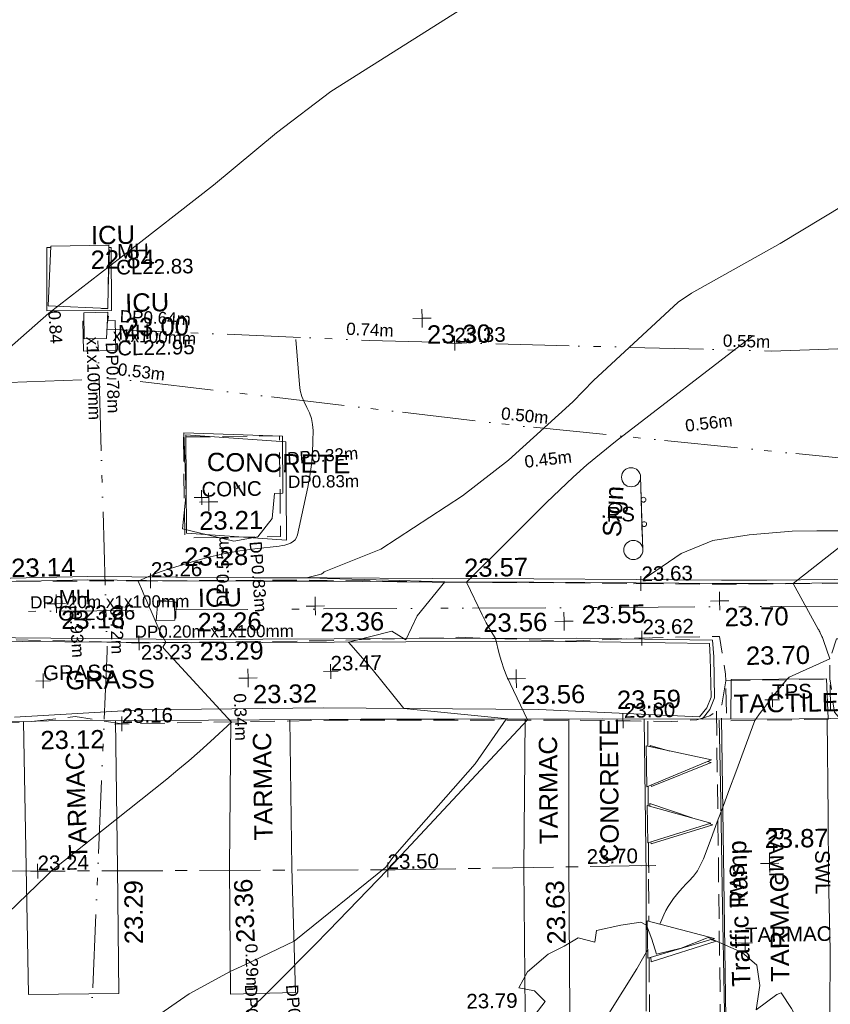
# Model space of a CAD drawing. Header units: millimetres. Extents: x -290717 to 520720, y -88450 to 287762.
# Tile 125 of 256: x -276307 to -259713, y 170987 to 191141. Entities that reach past the tile are written whole.
import ezdxf

# ---------------------------------------------------------------- set-up
doc = ezdxf.new("R2010")
doc.units = ezdxf.units.MM
for name, pattern in [('IMPORT-CENTER _6_', [2000, 1250, -250, 250, -250]), ('IMPORT-DASHED _2_', [750, 500, -250]), ('IMPORT-ENET-QLB2 _2_', [3050, 1500, -300, 0, -600, 150, -300, 0, -200]), ('IMPORT-UG_EIR_QLB2 _2_', [2750, 1500, -300, 0, -300, 150, -300, 0, -200]), ('IMPORT-UG_ELEC_LV_QLB2 _2_', [2700, 1500, -300, 0, -250, 150, -300, 0, -200]), ('IMPORT-UG_ELEC_STREET LIGHTING_QLB2 _2_', [2700, 1500, -300, 0, -250, 150, -300, 0, -200])]:
    doc.linetypes.add(name, pattern=pattern)
for name, color, linetype, lineweight, true_color in [('00_TOPO_FOOTPATH', 7, 'Continuous', 9, 0xa50000), ('00_TOPO_FURN_SIGN', 7, 'Continuous', 9, 0x666666), ('00_TOPO_LEVEL_SPOT', 7, 'Continuous', 9, 0x666666), ('00_TOPO_ROAD_MARKING_ARROWS', 7, 'Continuous', 9, 0x999999), ('00_TOPO_ROAD_MARKING_WHITE_CONTINUOUS', 7, 'Continuous', 9, 0x999999), ('00_TOPO_SERV_IC', 5, 'Continuous', 9, 0x0000ff), ('00_TOPO_TRAFFIC_RAMP', 7, 'Continuous', 9, 0x999999), ('00_UAV_FORM_LINES', 7, 'Continuous', 9, 0x666666), ('01_DTM_CONTOUR_MNR', 7, 'Continuous', 9, 0xa5a552), ('12333-PUM-2D-U-0001-C01 - Rev2_REVIT IMPORT_dwg', 7, 'Continuous', 9, 0x767676), ('CONTOURS_MINOR', 7, 'Continuous', 9, 0x00a5a5), ('FORM_LINE_LVL', 7, 'Continuous', 9, 0x00a500), ('MANHOLES', 7, 'Continuous', 9, 0xa50000), ('MANHOLES_LVL', 7, 'Continuous', 9, 0xa50000), ('MANHOLES_TXT', 7, 'Continuous', 9, 0xa50000), ('MARKINGS_WHITE_LINE', 7, 'Continuous', 9, 0xc0c0c0), ('MARKINGS_WHITE_LINE_TXT', 7, 'Continuous', 9, 0xc0c0c0), ('PUM-EIRCOMM-MH', 6, 'Continuous', 9, 0xff00ff), ('PUM-EIRCOMM-NOTES', 6, 'Continuous', 9, 0xff00ff), ('PUM-EIRCOMM-QLB2', 6, 'IMPORT-UG_EIR_QLB2 _2_', 9, 0xff00ff), ('PUM-ELECTRIC-LV-QLB2', 1, 'IMPORT-UG_ELEC_LV_QLB2 _2_', 9, 0xff0000), ('PUM-ELECTRIC-MH', 1, 'Continuous', 9, 0xff0000), ('PUM-ELECTRIC-SL-QLB2', 7, 'IMPORT-UG_ELEC_STREET LIGHTING_QLB2 _2_', 9, 0xff7f7f), ('PUM-TELECOMS-ENET-MH', 7, 'Continuous', 9, 0x9152a5), ('PUM-TELECOMS-ENET-NOTES', 7, 'Continuous', 9, 0x9152a5), ('PUM-TELECOMS-ENET-QLB2', 7, 'IMPORT-ENET-QLB2 _2_', 9, 0x9152a5), ('ROAD_CROWNLINE', 7, 'IMPORT-CENTER _6_', 9, 0xa500a5), ('ROAD_CROWNLINE_LVL', 7, 'Continuous', 9, 0xa500a5), ('ROAD_MARKINGS_ARROW', 7, 'Continuous', 9, 0xc0c0c0), ('SIGN', 7, 'Continuous', 9, 0x00a5a5), ('SIGN_TXT', 7, 'Continuous', 9, 0x00a5a5), ('SPOT_HEIGHTS_LVL', 7, 'Continuous', 9, 0x00a500), ('TREE', 7, 'Continuous', 9, 0x00a500)]:
    doc.layers.add(name, color=color, linetype=linetype, lineweight=lineweight, true_color=true_color)
for name, color, linetype, lineweight in [('00_TOPO_ROAD_EDGE', 7, 'Continuous', 9), ('00_TOPO_SURFACE', 7, 'Continuous', 9), ('00_TOPO_SURVEY_TEXT', 7, 'Continuous', 9), ('CHANGE_OF_SURFACE', 7, 'IMPORT-DASHED _2_', 9), ('CHANGE_OF_SURFACE_LVL', 7, 'Continuous', 9), ('GEN-TEXT', 7, 'Continuous', 9), ('RAMP', 7, 'IMPORT-DASHED _2_', 9), ('RAMP_TXT', 7, 'Continuous', 9), ('Text', 7, 'Continuous', 9), ('TEXT_TXT', 7, 'Continuous', 9)]:
    doc.layers.add(name, color=color, linetype=linetype, lineweight=lineweight)
doc.styles.add('Arial_1', font='arial.ttf', dxfattribs={"height": 250})
doc.styles.add('Arial_3', font='arial.ttf', dxfattribs={"height": 300})
doc.styles.add('Swis721 Lt BT_2', font='swissl.ttf', dxfattribs={"height": 375})

# ---------------------------------------------------------------- blocks, each defined once
blk = doc.blocks.new('12333-PUM-2D-U-0001-C01 - Rev2_REVIT IMPORT_dwg_MSL_Sign_SYM-2077194-Site Location Plan Existing')
at = {"layer": '00_TOPO_FURN_SIGN', "color": 254, "true_color": 0xcccccc}
blk.add_line((1862, 0), (-1862, 0), dxfattribs=at)
for centre in [(-1862, -489), (1862, -489)]:
    blk.add_circle(centre, 489, dxfattribs=at)
blk = doc.blocks.new('12333-PUM-2D-U-0001-C01 - Rev2_REVIT IMPORT_dwg_MM-2077200-Site Location Plan Existing')
at = {"layer": '00_TOPO_LEVEL_SPOT', "color": 254, "true_color": 0xcccccc, "flags": 128}
for points in [[(0, -500), (0, 0), (-500, 0)], [(500, 0), (0, 0), (0, 500)]]:
    blk.add_lwpolyline(points, dxfattribs=at)
blk = doc.blocks.new('12333-PUM-2D-U-0001-C01 - Rev2_REVIT IMPORT_dwg_MGS62954_T2_Galway_ITM_3d_Rev1-2077680-Site Location Plan Existing')
at = {"layer": '00_TOPO_FOOTPATH', "color": 254, "true_color": 0xcccccc, "flags": 128}
for points in [[(533644120, 725739551), (533646893, 725739525), (533651128, 725739484), (533652855, 725739473), (533656000, 725739453), (533658887, 725739482)], [(533620511, 725739955), (533620695, 725739965), (533621730, 725739977), (533623698, 725739936), (533625694, 725739913), (533628325, 725739860), (533630224, 725739865), (533632029, 725739818), (533633631, 725739778), (533635126, 725739752), (533637275, 725739699), (533639352, 725739661), (533641448, 725739607), (533643194, 725739566), (533644120, 725739551)], [(533620490, 725738797), (533620737, 725738811), (533624609, 725738751), (533628003, 725738724), (533632318, 725738612), (533636714, 725738554), (533640204, 725738499), (533642992, 725738411), (533643008, 725738065), (533643012, 725737227), (533642909, 725736991), (533642750, 725736799)]]:
    blk.add_lwpolyline(points, dxfattribs=at)
at = {"layer": '00_TOPO_ROAD_EDGE', "color": 254, "true_color": 0xcccccc, "flags": 128}
for points in [[(533644097, 725736774), (533648577, 725736742), (533654272, 725736701), (533659956, 725736488), (533664503, 725736391), (533669698, 725736325), (533674609, 725736187), (533679987, 725736049), (533682246, 725736002), (533683002, 725736029), (533683876, 725736089), (533684314, 725736145), (533684702, 725736205), (533685096, 725736341), (533685608, 725736518), (533686373, 725736853), (533686759, 725737031), (533687036, 725737242), (533687488, 725737549), (533687817, 725737816), (533688127, 725738195), (533688781, 725739102), (533689877, 725740468)], [(533620460, 725737075), (533622741, 725736982), (533626315, 725736970), (533629368, 725736994), (533632644, 725736950), (533635774, 725736921), (533637680, 725736884), (533640719, 725736837), (533644097, 725736774)]]:
    blk.add_lwpolyline(points, dxfattribs=at)
at = {"layer": '00_TOPO_ROAD_MARKING_ARROWS', "color": 254, "true_color": 0xcccccc}
for p, q in [((533641592, 725736268), (533642926, 725735963)), ((533641592, 725736268), (533641592, 725735429)), ((533642926, 725735963), (533641592, 725735429)), ((533641592, 725735048), (533641592, 725734286)), ((533641592, 725735048), (533642888, 725734667)), ((533641592, 725734286), (533642888, 725734667)), ((533641554, 725732686), (533641554, 725731924)), ((533641554, 725732686), (533642926, 725732305)), ((533641554, 725731924), (533642926, 725732305))]:
    blk.add_line(p, q, dxfattribs=at)
at = {"layer": '00_TOPO_ROAD_MARKING_WHITE_CONTINUOUS', "color": 254, "true_color": 0xcccccc, "flags": 128}
for points in [[(533643100, 725736770), (533643100, 725735140), (533643100, 725733330), (533643100, 725730790)], [(533645260, 725730730), (533645290, 725732020), (533645280, 725733530), (533645293, 725734790), (533645310, 725736740)]]:
    blk.add_lwpolyline(points, dxfattribs=at)
at = {"layer": '00_TOPO_SERV_IC', "color": 254, "true_color": 0xcccccc}
for p, q in [((533629591, 725746707), (533629514, 725745488)), ((533629591, 725746707), (533630772, 725746707)), ((533630772, 725746707), (533630734, 725745412)), ((533629514, 725745488), (533630734, 725745412)), ((533630238, 725745335), (533630238, 725744802)), ((533630238, 725745335), (533630734, 725745335)), ((533630734, 725745335), (533630696, 725744802)), ((533630238, 725744802), (533630696, 725744802)), ((533631648, 725739392), (533631610, 725739011)), ((533631648, 725739392), (533631991, 725739392)), ((533631991, 725739392), (533631991, 725739011)), ((533631610, 725739011), (533631991, 725739011))]:
    blk.add_line(p, q, dxfattribs=at)
at = {"layer": '00_TOPO_SURFACE', "color": 254, "true_color": 0xcccccc, "flags": 128}
blk.add_lwpolyline([(533632270, 725741600), (533632180, 725740880), (533633230, 725740610), (533633720, 725740690), (533634020, 725741060), (533634080, 725741570), (533634250, 725741570), (533634260, 725742740), (533632240, 725742840)], close=True, dxfattribs=at)
for points in [[(533645330, 725736765), (533645310, 725737580), (533643360, 725737600), (533643340, 725736788)], [(533628860, 725736990), (533628860, 725731400), (533630710, 725731390), (533630730, 725733969), (533630740, 725736976)], [(533633100, 725736946), (533633020, 725733929), (533633000, 725731340), (533634330, 725731350), (533634300, 725733908), (533634310, 725736935)], [(533639130, 725736862), (533639050, 725733817), (533639020, 725730868)], [(533639940, 725730851), (533639970, 725733798), (533640020, 725736848)]]:
    blk.add_lwpolyline(points, dxfattribs=at)
at = {"layer": '00_TOPO_TRAFFIC_RAMP', "color": 254, "true_color": 0xcccccc, "flags": 128}
blk.add_lwpolyline([(533641560, 725736821), (533641550, 725733610), (533641500, 725730843)], dxfattribs=at)
at = {"layer": '00_UAV_FORM_LINES', "color": 254, "true_color": 0xcccccc, "flags": 128}
for points in [[(533641592, 725739673), (533642382, 725740196), (533643035, 725740448), (533643775, 725740554), (533644661, 725740613), (533645162, 725740607), (533650033, 725740528), (533654834, 725740450), (533658553, 725740455), (533662606, 725740550), (533667473, 725740767), (533669214, 725740916), (533670467, 725741041), (533671077, 725741048), (533672047, 725740997), (533676596, 725740720), (533679602, 725740491)], [(533620512, 725740025), (533620693, 725740035), (533621730, 725740047), (533623699, 725740006), (533625695, 725739983), (533628325, 725739930), (533630225, 725739935), (533632031, 725739888), (533633633, 725739847), (533635128, 725739822), (533637276, 725739769), (533639354, 725739731), (533641449, 725739677), (533643195, 725739636), (533644121, 725739621)], [(533644121, 725739621), (533646894, 725739595), (533651129, 725739554), (533652856, 725739543), (533656000, 725739523), (533658886, 725739552), (533661621, 725739591), (533664727, 725739600), (533666013, 725739616), (533667402, 725739631), (533668943, 725739642), (533671401, 725739672), (533673456, 725739683), (533674703, 725739560), (533675810, 725739427), (533676213, 725739393), (533676649, 725739363), (533677018, 725739352), (533677311, 725739342), (533677504, 725739352), (533677820, 725739379), (533678347, 725739439), (533678810, 725739487), (533679166, 725739534)], [(533620489, 725738727), (533620739, 725738741), (533624608, 725738681), (533628002, 725738654), (533632317, 725738542), (533636713, 725738484), (533640203, 725738429), (533642925, 725738343), (533642938, 725738064), (533642942, 725737242), (533642849, 725737028), (533642696, 725736844)], [(533628676, 725737083), (533631255, 725737189), (533634996, 725737164), (533639410, 725737056), (533642696, 725736844)]]:
    blk.add_lwpolyline(points, dxfattribs=at)
at = {"layer": '01_DTM_CONTOUR_MNR', "color": 254, "true_color": 0xcccccc, "flags": 128}
for points in [[(533628650, 725744598), (533629524, 725745340), (533631025, 725746457), (533632936, 725747899), (533634246, 725748951), (533635373, 725749772), (533640423, 725752849)], [(533631366, 725730832), (533632154, 725731358), (533633000, 725731800), (533633301, 725731935), (533634320, 725732400), (533636220, 725733880), (533636369, 725734075), (533636604, 725734339), (533638090, 725735964), (533638741, 725736865), (533638770, 725736870), (533638229, 725736937), (533636650, 725737120), (533636012, 725737941), (533635540, 725738500), (533636428, 725738707), (533636710, 725738529), (533636955, 725739013), (533637530, 725739700), (533637271, 725739709), (533636378, 725739750), (533635130, 725739809), (533634973, 725739816), (533634700, 725739830), (533635001, 725739900), (533635038, 725739922), (533635067, 725739945), (533636237, 725740389), (533637926, 725741454), (533638877, 725742168), (533640217, 725743340), (533640650, 725743764), (533642408, 725745340), (533642682, 725745518), (533644516, 725746504), (533645856, 725747276)]]:
    blk.add_lwpolyline(points, dxfattribs=at)
at = {"xscale": 0.375, "yscale": 0.375, "zscale": 0.375}
for p in [(533637160, 725745100), (533632730, 725741420), (533629570, 725739390), (533634870, 725739250), (533643150, 725739210), (533639960, 725738850), (533633470, 725737800), (533638960, 725737690), (533644080, 725733820)]:
    blk.add_blockref('12333-PUM-2D-U-0001-C01 - Rev2_REVIT IMPORT_dwg_MM-2077200-Site Location Plan Existing', p, dxfattribs=at)
at = {"xscale": 0.4, "yscale": 0.4, "zscale": 0.4, "rotation": 270.811911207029}
blk.add_blockref('12333-PUM-2D-U-0001-C01 - Rev2_REVIT IMPORT_dwg_MSL_Sign_SYM-2077194-Site Location Plan Existing', (533641587, 725741031), dxfattribs=at)
at = {"layer": '00_TOPO_FOOTPATH', "color": 251, "true_color": 0x666666, "char_height": 375, "width": 1495.9, "attachment_point": 1, "line_spacing_factor": 1.005062, "style": 'Swis721 Lt BT_2'}
for s, insert in [('23.14', (533628661, 725740326)), ('23.57', (533637931, 725740164)), ('23.56', (533638304, 725739032)), ('23.29', (533632489, 725738552))]:
    blk.add_mtext(s, dxfattribs=dict(at, insert=insert))
at = {"layer": '00_TOPO_FURN_SIGN', "insert": (533640776, 725740571), "char_height": 375, "width": 1206.22, "attachment_point": 1, "rotation": 85.8528, "line_spacing_factor": 1.005062, "style": 'Swis721 Lt BT_2'}
blk.add_mtext('Sign', dxfattribs=at)
at = {"layer": '00_TOPO_LEVEL_SPOT', "char_height": 375, "width": 1495.9, "attachment_point": 1, "line_spacing_factor": 1.005062, "style": 'Swis721 Lt BT_2'}
for s, insert in [('23.30', (533637255, 725744953)), ('23.21', (533632525, 725741222)), ('23.18', (533629665, 725739243)), ('23.55', (533640320, 725739166)), ('23.36', (533634965, 725739103)), ('23.70', (533643245, 725739063)), ('23.32', (533633565, 725737653)), ('23.56', (533639055, 725737543)), ('23.87', (533643984, 725734511))]:
    blk.add_mtext(s, dxfattribs=dict(at, insert=insert))
at = {"layer": '00_TOPO_ROAD_EDGE', "color": 251, "true_color": 0x666666, "char_height": 375, "width": 1495.9, "attachment_point": 1, "line_spacing_factor": 1.005062, "style": 'Swis721 Lt BT_2'}
for s, insert in [('23.59', (533641013, 725737409)), ('23.12', (533629198, 725736790))]:
    blk.add_mtext(s, dxfattribs=dict(at, insert=insert))
at = {"layer": '00_TOPO_SERV_IC', "color": 251, "true_color": 0x666666, "char_height": 375, "attachment_point": 1, "line_spacing_factor": 1.005062, "style": 'Swis721 Lt BT_2'}
for s, insert, width in [('ICU', (533630413, 725747104), 1021.01), ('22.84', (533630399, 725746603), 1495.9), ('ICU', (533631088, 725745712), 1021.01), ('23.00', (533631074, 725745212), 1495.9), ('ICU', (533632471, 725739647), 1021.01), ('23.26', (533632457, 725739147), 1495.9)]:
    blk.add_mtext(s, dxfattribs=dict(at, insert=insert, width=width))
at = {"layer": '00_TOPO_SURFACE', "color": 251, "true_color": 0x666666, "char_height": 375, "width": 1495.9, "attachment_point": 1, "line_spacing_factor": 1.005062, "style": 'Swis721 Lt BT_2'}
for s, insert, rotation in [('23.28', (533632205, 725740490), 0.0923), ('23.29', (533630851, 725732397), 89.4351), ('23.36', (533633142, 725732378), 91.5622), ('23.63', (533639505, 725732236), 90.78)]:
    blk.add_mtext(s, dxfattribs=dict(at, insert=insert, rotation=rotation))
at = {"layer": '00_TOPO_SURFACE', "color": 251, "true_color": 0x666666, "insert": (533643669, 725738265), "char_height": 375, "width": 1495.9, "attachment_point": 1, "line_spacing_factor": 1.005062, "style": 'Swis721 Lt BT_2'}
blk.add_mtext('23.70', dxfattribs=at)
at = {"layer": '00_TOPO_SURVEY_TEXT', "color": 251, "true_color": 0x666666, "char_height": 375, "attachment_point": 1, "line_spacing_factor": 1.005062, "style": 'Swis721 Lt BT_2'}
for s, insert, width, rotation in [('CONCRETE', (533632711, 725742429), 3286.24, 357.9704), ('TARMAC', (533633542, 725734471), 2450.43, 89.8682), ('CONCRETE', (533640618, 725733904), 3286.24, 89.3448), ('TARMAC', (533639379, 725734294), 2450.43, 89.5014), ('TARMAC', (533629746, 725734137), 2450.43, 91.0399), ('TARMAC', (533644065, 725731392), 2450.43, 89.5376)]:
    blk.add_mtext(s, dxfattribs=dict(at, insert=insert, width=width, rotation=rotation))
for s, insert, width in [('GRASS', (533629727, 725738006), 2018.28), ('TACTILE', (533643399, 725737287), 2341.21)]:
    blk.add_mtext(s, dxfattribs=dict(at, insert=insert, width=width))
at = {"layer": '00_TOPO_TRAFFIC_RAMP', "color": 251, "true_color": 0x666666, "insert": (533643270, 725731304), "char_height": 375, "width": 3433.45, "attachment_point": 1, "rotation": 90.7369, "line_spacing_factor": 1.005062, "style": 'Swis721 Lt BT_2'}
blk.add_mtext('Traffic Ramp', dxfattribs=at)
blk = doc.blocks.new('12333-PUM-2D-U-0001-C01 - Rev2_REVIT IMPORT_dwg_SPOT-2077713-Site Location Plan Existing')
at = {"layer": 'Text', "color": 253, "true_color": 0xaaaaaa}
for p, q in [((-500, 0), (500, 0)), ((0, 500), (0, -500))]:
    blk.add_line(p, q, dxfattribs=at)
blk = doc.blocks.new('12333-PUM-2D-U-0001-C01 - Rev2_REVIT IMPORT_dwg_SIGNLEFT-2077795-Site Location Plan Existing')
at = {"layer": 'SIGN', "color": 254, "true_color": 0xaae1e1}
blk.add_line((500, -50), (-500, -50), dxfattribs=at)
at = {"layer": 'SIGN', "color": 254, "true_color": 0xaae1e1, "flags": 128}
for points in [[(-200, 0), (-202.5, 15.5), (-209.5, 29.5), (-220.5, 40.5), (-234.5, 47.5), (-250, 50), (-265.5, 47.5), (-279.5, 40.5), (-290.5, 29.5), (-297.5, 15.5), (-300, 0), (-297.5, -15.5), (-290.5, -29.5), (-279.5, -40.5), (-265.5, -47.5), (-250, -50), (-234.5, -47.5), (-220.5, -40.5), (-209.5, -29.5), (-202.5, -15.5)], [(300, 0), (297.5, 15.5), (290.5, 29.5), (279.5, 40.5), (265.5, 47.5), (250, 50), (234.5, 47.5), (220.5, 40.5), (209.5, 29.5), (202.5, 15.5), (200, 0), (202.5, -15.5), (209.5, -29.5), (220.5, -40.5), (234.5, -47.5), (250, -50), (265.5, -47.5), (279.5, -40.5), (290.5, -29.5), (297.5, -15.5)]]:
    blk.add_lwpolyline(points, close=True, dxfattribs=at)
blk = doc.blocks.new('12333-PUM-2D-U-0001-C01 - Rev2_REVIT IMPORT_dwg_TREE_1-V219-Site Location Plan Existing')
at = {"layer": 'TREE', "color": 9, "true_color": 0xaae1aa, "flags": 128}
blk.add_lwpolyline([(-230.614, 433.535), (-189.325, 457.704), (-140.987, 443.605), (-135.952, 477.845), (-64.451, 491.944), (-6.042, 500), (11.078, 490.937), (25.176, 449.648), (38.268, 405.337), (110.775, 421.45), (190.332, 451.662), (289.023, 406.344), (331.319, 368.077), (339.376, 308.661), (327.291, 238.167), (388.721, 281.47), (400.806, 286.506), (430.01, 240.181), (449.144, 202.92), (461.229, 162.638), (479.355, 113.293), (484.391, 64.955), (492.447, 13.595), (471.299, 1.511), (409.869, -15.609), (445.116, -35.75), (475.327, -59.919), (468.278, -133.434), (451.158, -208.963), (406.848, -258.308), (399.799, -285.498), (310.171, -289.527), (323.263, -326.788), (317.221, -371.098), (230.614, -428.499), (160.121, -465.76), (94.663, -457.704), (66.465, -489.93), (-26.183, -500), (-89.627, -492.951), (-161.128, -473.817), (-190.332, -462.739), (-201.41, -419.436), (-257.805, -431.521), (-283.988, -412.387), (-302.115, -380.161), (-341.39, -379.154), (-334.34, -351.964), (-313.192, -310.675), (-309.164, -272.407), (-372.608, -321.752), (-404.834, -293.555), (-426.989, -242.195), (-438.066, -201.913), (-469.285, -141.49), (-472.306, -97.18), (-485.398, -69.99), (-440.081, -26.687), (-424.975, -2.518), (-466.264, 28.701), (-492.447, 37.764), (-482.377, 93.152), (-472.306, 165.66), (-463.243, 201.913), (-416.918, 201.913), (-403.827, 220.04), (-353.474, 211.984), (-319.235, 235.146), (-289.023, 273.414), (-320.242, 304.632), (-365.559, 314.703), (-339.376, 361.027), (-277.946, 411.38)], close=True, dxfattribs=at)
blk = doc.blocks.new('12333-PUM-2D-U-0001-C01 - Rev2_REVIT IMPORT_dwg_SPOT-2077769-Site Location Plan Existing')
at = {"layer": 'CHANGE_OF_SURFACE_LVL', "color": 253, "true_color": 0xaaaaaa}
for p, q in [((-500, 0), (500, 0)), ((0, 500), (0, -500))]:
    blk.add_line(p, q, dxfattribs=at)
blk = doc.blocks.new('12333-PUM-2D-U-0001-C01 - Rev2_REVIT IMPORT_dwg_SPOT-2077775-Site Location Plan Existing')
at = {"layer": 'SPOT_HEIGHTS_LVL', "color": 9, "true_color": 0xaae1aa}
for p, q in [((-500, 0), (500, 0)), ((0, 500), (0, -500))]:
    blk.add_line(p, q, dxfattribs=at)
blk = doc.blocks.new('12333-PUM-2D-U-0001-C01 - Rev2_REVIT IMPORT_dwg_SPOT-2077774-Site Location Plan Existing')
at = {"layer": 'ROAD_CROWNLINE_LVL', "color": 254, "true_color": 0xe1aae1}
for p, q in [((-500, 0), (500, 0)), ((0, 500), (0, -500))]:
    blk.add_line(p, q, dxfattribs=at)
blk = doc.blocks.new('12333-PUM-2D-U-0001-C01 - Rev2_REVIT IMPORT_dwg-1620468-Site Location Plan Existing')
at = {"layer": 'CHANGE_OF_SURFACE', "color": 253, "true_color": 0xaaaaaa, "flags": 128}
for points in [[(-8845, 126902), (-8856, 124839), (-6893, 124829), (-6883, 126892)], [(2168, 121719), (4300, 121719), (4300, 120896), (2168, 120896)]]:
    blk.add_lwpolyline(points, close=True, dxfattribs=at)
for points in [[(-20570, 124073), (-19791, 124100), (-16003, 124140), (-12319, 124013), (-9571, 123970), (-6465, 123933), (-3435, 123838), (-1107, 123782), (2032, 123697), (7177, 123655)], [(-20590, 122909), (-19131, 122922), (-15964, 122861), (-12878, 122837), (-9829, 122705), (-5993, 122682), (-3288, 122705), (-1016, 122587), (464, 122625), (2057, 122630), (2165, 121857), (2168, 121719)], [(8328, 120811), (6014, 120853), (5745, 120832), (5014, 120818), (4651, 120823), (4486, 120907), (4378, 121039), (4345, 121335), (4300, 121719), (4307, 122134), (4449, 122538), (7132, 122511)], [(2168, 121719), (2075, 121230), (1967, 121103), (1826, 121009), (1562, 120933), (1043, 120905), (-950, 120968), (-5964, 121053), (-10210, 121053), (-11162, 121218), (-12185, 121119), (-16539, 121143), (-20618, 121280)]]:
    blk.add_lwpolyline(points, dxfattribs=at)
at = {"layer": 'CONTOURS_MINOR', "color": 254, "true_color": 0xaae1e1, "flags": 128}
for points in [[(-14832, 115159), (-11796, 117979), (-11702, 118069), (-9311, 119908), (-9079, 120090), (-8850, 120275), (-8625, 120465), (-8403, 120658), (-7962, 121049), (-9125, 122350), (-9165, 122396), (-9205, 122442), (-9244, 122488), (-9283, 122535), (-9342, 122608), (-9282, 122709), (-9349, 122834), (-9360, 122855), (-9370, 122877), (-9380, 122898), (-9390, 122920), (-9571, 123347), (-9614, 123450), (-9657, 123554), (-9699, 123657), (-9740, 123761), (-9822, 123969), (-9627, 124055), (-9528, 124095), (-9428, 124133), (-9327, 124167), (-9225, 124198), (-8641, 124363), (-8340, 124438), (-8037, 124503), (-7732, 124552), (-7424, 124589), (-6928, 124635), (-6867, 124644), (-6807, 124655), (-6749, 124672), (-6691, 124693), (-6641, 124722), (-6599, 124758), (-6570, 124805), (-6548, 124859), (-6318, 125831), (-6270, 126063), (-6233, 126297), (-6209, 126532), (-6196, 126768), (-6190, 126988), (-6197, 127113), (-6217, 127234), (-6258, 127350), (-6311, 127463), (-6366, 127576), (-6410, 127692), (-6438, 127813), (-6455, 127937), (-6512, 128859)], [(730, 116761), (818, 116954), (861, 117040), (909, 117124), (962, 117205), (1019, 117283), (1080, 117358), (1144, 117431), (1211, 117502), (1279, 117570), (1341, 117629), (1435, 117731), (1518, 117840), (1587, 117959), (1646, 118084), (1809, 118496), (1941, 118833), (2073, 119170), (2205, 119507), (2337, 119844), (2748, 120899), (2868, 121057), (2928, 121135), (2989, 121213), (3051, 121290), (3114, 121367), (3408, 121719), (3465, 121774), (4308, 122129), (4182, 122509), (4175, 122529), (4168, 122549), (4160, 122569), (4151, 122589), (4116, 122668), (4107, 122687), (4097, 122707), (4088, 122726), (4078, 122745), (3578, 123689), (6826, 126143)], [(-7792, 115059), (-7208, 115618), (-6917, 115898), (-6627, 116179), (-6338, 116462), (-6051, 116746), (-4822, 117969), (-1902, 120989), (-2249, 121740), (-2313, 121889), (-2370, 122041), (-2418, 122195), (-2459, 122352), (-2532, 122669), (-2626, 122829), (-2672, 122910), (-2716, 122991), (-2757, 123074), (-2797, 123158), (-3102, 123829), (-2254, 124649), (-1982, 124910), (-1710, 125171), (-1436, 125430), (-1162, 125688), (-882, 125941), (-598, 126188), (-305, 126424), (-7, 126654), (2848, 128779)], [(-342, 114949), (241, 115854), (366, 116058), (474, 116246)]]:
    blk.add_lwpolyline(points, dxfattribs=at)
at = {"layer": 'GEN-TEXT', "color": 253, "true_color": 0xaaaaaa}
for p, q in [((-7779, 125822), (-7708, 125893)), ((-7708, 125822), (-7779, 125893))]:
    blk.add_line(p, q, dxfattribs=at)
at = {"layer": 'MANHOLES', "color": 9, "true_color": 0xe1aaaa}
blk.add_line((-10864, 129309), (-10841, 129309), dxfattribs=at)
at = {"layer": 'MANHOLES', "color": 9, "true_color": 0xe1aaaa, "flags": 128}
for points in [[(-11491, 130825), (-11576, 130827), (-11595, 129534)], [(-11595, 129534), (-10274, 129514), (-10255, 130807), (-10309, 130808)], [(-10358, 129309), (-10201, 129309), (-10201, 128698), (-10864, 128698), (-10864, 129309)], [(-9089, 123524), (-9055, 123523), (-9064, 123195), (-9089, 123196)]]:
    blk.add_lwpolyline(points, dxfattribs=at)
at = {"layer": 'MARKINGS_WHITE_LINE', "color": 254, "true_color": 0xeaeaea}
blk.add_line((2068, 120959), (2049, 114807), dxfattribs=at)
at = {"layer": 'PUM-EIRCOMM-MH', "color": 211, "true_color": 0xffaaff}
for p, q in [((-10856, 129022), (-10841, 129123)), ((-10841, 129020), (-10856, 129022))]:
    blk.add_line(p, q, dxfattribs=at)
at = {"layer": 'PUM-EIRCOMM-MH', "color": 211, "true_color": 0xffaaff, "flags": 128}
blk.add_lwpolyline([(-10351, 129405), (-10340, 129404), (-10364, 129231)], dxfattribs=at)
at = {"layer": 'PUM-EIRCOMM-QLB2', "color": 211, "true_color": 0xffaaff, "flags": 128}
for points in [[(125536, 126903), (117893, 127155), (111414, 127213), (104979, 127455), (97701, 127725), (90076, 128094), (80499, 128486), (72439, 128850), (65408, 128920), (56680, 128741), (50349, 128615), (44215, 128525), (36505, 128442), (27943, 128579), (18379, 128741), (3219, 128450), (-5004, 128812), (-10371, 129138)], [(-17301, 53433), (-17360, 58046), (-16956, 67434), (-15704, 71042), (-12431, 77689), (-12066, 84431), (-12056, 95177), (-11427, 106966), (-10484, 122548), (-10562, 128948)]]:
    blk.add_lwpolyline(points, dxfattribs=at)
at = {"layer": 'PUM-ELECTRIC-MH', "color": 21, "true_color": 0xffaaaa}
blk.add_line((-10356, 129556), (-10476, 129565), dxfattribs=at)
at = {"layer": 'PUM-ELECTRIC-MH', "color": 21, "true_color": 0xffaaaa, "flags": 128}
blk.add_lwpolyline([(-10311, 130758), (-10292, 130757), (-10334, 129956)], dxfattribs=at)
blk.add_lwpolyline([(-8821, 124935), (-8795, 126948), (-6751, 126769), (-6777, 124756)], close=True, dxfattribs=at)
at = {"layer": 'PUM-ELECTRIC-SL-QLB2', "color": 254, "true_color": 0xffd4d4, "flags": 128}
blk.add_lwpolyline([(-20495, 128356), (-15101, 128038), (-10226, 128120), (-1878, 126999), (6869, 125967), (15177, 125626), (23253, 125512), (31566, 125410), (39246, 125332), (44587, 125569), (45493, 125493)], dxfattribs=at)
at = {"layer": 'PUM-TELECOMS-ENET-MH', "color": 254, "true_color": 0xdac5e1, "flags": 128}
blk.add_lwpolyline([(-9436, 123499), (-9434, 123562), (-9091, 123582), (-9092, 123537)], dxfattribs=at)
at = {"layer": 'PUM-TELECOMS-ENET-QLB2', "color": 254, "true_color": 0xdac5e1, "flags": 128}
for points in [[(-9089, 123370), (6199, 123186), (30874, 123011), (44353, 125196), (45482, 125162)], [(-20577, 123621), (-15680, 123425), (-9449, 123363)]]:
    blk.add_lwpolyline(points, dxfattribs=at)
at = {"layer": 'RAMP', "color": 253, "true_color": 0xaaaaaa}
for p, q in [((1967, 121103), (1936, 114868)), ((554, 120920), (548, 120405)), ((539, 119586), (534, 119188)), ((526, 118436), (508, 116823)), ((499, 116077), (486, 114914))]:
    blk.add_line(p, q, dxfattribs=at)
at = {"layer": 'ROAD_CROWNLINE', "color": 254, "true_color": 0xe1aae1, "flags": 128}
blk.add_lwpolyline([(-20670, 118292), (-11983, 118070), (-4818, 117971), (521, 117964)], dxfattribs=at)
at = {"layer": 'ROAD_MARKINGS_ARROW', "color": 254, "true_color": 0xeaeaea}
for p, q in [((1764, 120076), (1839, 120053)), ((1771, 118802), (1848, 118774)), ((536, 116087), (537, 115992))]:
    blk.add_line(p, q, dxfattribs=at)
at = {"layer": 'ROAD_MARKINGS_ARROW', "color": 254, "true_color": 0xeaeaea, "flags": 128}
for points in [[(593, 120395), (593, 120422), (998, 120302)], [(1839, 120053), (607, 119582), (606, 119613)], [(570, 119177), (569, 119232), (1428, 118925)], [(1848, 118774), (579, 118410), (578, 118451)], [(537, 115992), (1876, 116394), (1762, 116428)]]:
    blk.add_lwpolyline(points, dxfattribs=at)
blk.add_blockref('12333-PUM-2D-U-0001-C01 - Rev2_REVIT IMPORT_dwg_MGS62954_T2_Galway_ITM_3d_Rev1-2077680-Site Location Plan Existing', (-533641080, -725615854))
for name, p, xscale, yscale, zscale in [('12333-PUM-2D-U-0001-C01 - Rev2_REVIT IMPORT_dwg_SPOT-2077775-Site Location Plan Existing', (-3263, 128723), 0.3, 0.3, 0.3), ('12333-PUM-2D-U-0001-C01 - Rev2_REVIT IMPORT_dwg_SPOT-2077713-Site Location Plan Existing', (-8496, 125658), 0.3, 0.3, 0.3), ('12333-PUM-2D-U-0001-C01 - Rev2_REVIT IMPORT_dwg_SPOT-2077769-Site Location Plan Existing', (-9571, 123970), 0.3, 0.3, 0.3), ('12333-PUM-2D-U-0001-C01 - Rev2_REVIT IMPORT_dwg_SPOT-2077769-Site Location Plan Existing', (463, 123739), 0.3, 0.3, 0.3), ('12333-PUM-2D-U-0001-C01 - Rev2_REVIT IMPORT_dwg_SPOT-2077769-Site Location Plan Existing', (-9829, 122705), 0.3, 0.3, 0.3), ('12333-PUM-2D-U-0001-C01 - Rev2_REVIT IMPORT_dwg_SPOT-2077769-Site Location Plan Existing', (464, 122625), 0.3, 0.3, 0.3), ('12333-PUM-2D-U-0001-C01 - Rev2_REVIT IMPORT_dwg_SPOT-2077775-Site Location Plan Existing', (-5915, 122053), 0.3, 0.3, 0.3), ('12333-PUM-2D-U-0001-C01 - Rev2_REVIT IMPORT_dwg_SPOT-2077713-Site Location Plan Existing', (-11804, 121960), 0.3, 0.3, 0.3), ('12333-PUM-2D-U-0001-C01 - Rev2_REVIT IMPORT_dwg_SPOT-2077713-Site Location Plan Existing', (3112, 121313), 0.3, 0.3, 0.3), ('12333-PUM-2D-U-0001-C01 - Rev2_REVIT IMPORT_dwg_SPOT-2077769-Site Location Plan Existing', (-10210, 121053), 0.3, 0.3, 0.3), ('12333-PUM-2D-U-0001-C01 - Rev2_REVIT IMPORT_dwg_SPOT-2077769-Site Location Plan Existing', (47, 120937), 0.3, 0.3, 0.3), ('12333-PUM-2D-U-0001-C01 - Rev2_REVIT IMPORT_dwg_SPOT-2077774-Site Location Plan Existing', (-11983, 118070), 0.3, 0.3, 0.3), ('12333-PUM-2D-U-0001-C01 - Rev2_REVIT IMPORT_dwg_SPOT-2077774-Site Location Plan Existing', (-4818, 117971), 0.3, 0.3, 0.3), ('12333-PUM-2D-U-0001-C01 - Rev2_REVIT IMPORT_dwg_SPOT-2077774-Site Location Plan Existing', (521, 117964), 0.3, 0.3, 0.3), ('12333-PUM-2D-U-0001-C01 - Rev2_REVIT IMPORT_dwg_TREE_1-V219-Site Location Plan Existing', (382, 113310), 7, 7, 7), ('12333-PUM-2D-U-0001-C01 - Rev2_REVIT IMPORT_dwg_SPOT-2077713-Site Location Plan Existing', (2470, 116345), 0.3, 0.3, 0.3)]:
    blk.add_blockref(name, p, dxfattribs=dict(xscale=xscale, yscale=yscale, zscale=zscale))
at = {"rotation": 270.5876284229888}
blk.add_blockref('12333-PUM-2D-U-0001-C01 - Rev2_REVIT IMPORT_dwg_SIGNLEFT-2077795-Site Location Plan Existing', (550, 125205), dxfattribs=at)
at = {"layer": 'CHANGE_OF_SURFACE_LVL', "char_height": 300, "width": 1256.11, "attachment_point": 1, "line_spacing_factor": 0.941778, "style": 'Arial_3'}
for s, insert in [('23.26', (-9558, 124349)), ('23.63', (482, 124087)), ('23.62', (483, 122999)), ('23.23', (-9797, 122657)), ('23.16', (-10210, 121368)), ('23.60', (73, 121297))]:
    blk.add_mtext(s, dxfattribs=dict(at, insert=insert))
at = {"layer": 'FORM_LINE_LVL', "insert": (-3257, 115403), "char_height": 300, "width": 1256.11, "attachment_point": 1, "line_spacing_factor": 0.941778, "style": 'Arial_3'}
blk.add_mtext('23.79', dxfattribs=at)
at = {"layer": 'MANHOLES_LVL', "char_height": 300, "width": 1895.19, "attachment_point": 1, "line_spacing_factor": 0.941778, "style": 'Arial_3'}
for s, insert in [('CL22.83', (-10163, 130550)), ('CL22.95', (-10170, 128894)), ('CL23.26', (-11479, 123487))]:
    blk.add_mtext(s, dxfattribs=dict(at, insert=insert))
at = {"layer": 'MANHOLES_TXT', "char_height": 300, "width": 774.97, "attachment_point": 1, "line_spacing_factor": 0.941778, "style": 'Arial_3'}
for insert in [(-10138, 130876), (-10146, 129220), (-11454, 123813)]:
    blk.add_mtext('MH', dxfattribs=dict(at, insert=insert))
at = {"layer": 'MARKINGS_WHITE_LINE_TXT', "char_height": 300, "width": 1083.49, "attachment_point": 1, "rotation": 269.8261, "line_spacing_factor": 0.941778, "style": 'Arial_3'}
for insert in [(4235, 118222), (2479, 117966)]:
    blk.add_mtext('SWL', dxfattribs=dict(at, insert=insert))
at = {"layer": 'PUM-EIRCOMM-NOTES', "char_height": 250, "attachment_point": 2, "line_spacing_factor": 0.941778, "style": 'Arial_1'}
for s, insert, width, rotation in [('DP0.64m\\Px1x100mm', (-9372, 129480), 2038.46, 356.521), ('0.74m', (-4983, 129158), 1160.03, 356.521), ('DP0.78m\\Px1x100mm', (-10144, 128142), 2038.46, 270.7055), ('0.55m', (2719, 128788), 1160.03, 357.4793), ('0.72m', (-10151, 122969), 1160.03, 270.7055)]:
    blk.add_mtext(s, dxfattribs=dict(at, insert=insert, width=width, rotation=rotation))
at = {"layer": 'PUM-ELECTRIC-LV-QLB2', "char_height": 250, "attachment_point": 2, "line_spacing_factor": 0.941778, "style": 'Arial_1'}
for s, insert, width, rotation in [('0.84', (-11302, 129205), 814.16, 272.7138), ('0.56m', (1898, 127128), 1160.03, 5.974), ('DP0.32m', (-6010, 126595), 1738.51, 3.4911), ('0.45m', (-1403, 126445), 1160.03, 5.6829), ('DP0.83m', (-5993, 126069), 1738.51, 359.6487), ('DP0.55m', (-8215, 124138), 1738.51, 89.0641), ('DP0.83m', (-7238, 124024), 1738.51, 273.5117), ('0.93m', (-10970, 122916), 1160.03, 272.7138), ('0.34m', (-7649, 121153), 1160.03, 271.1405), ('0.29m', (-7507, 116027), 1160.03, 270.6583), ('DP0.29m x1xUTSmm', (-7514, 113986), 4027.95, 270.6583), ('DP0.70m x1xUTSmm', (-6592, 113981), 4027.95, 273.5117)]:
    blk.add_mtext(s, dxfattribs=dict(at, insert=insert, width=width, rotation=rotation))
at = {"layer": 'PUM-ELECTRIC-SL-QLB2', "char_height": 250, "width": 1160.03, "attachment_point": 2, "line_spacing_factor": 0.941778, "style": 'Arial_1'}
for s, insert, rotation in [('0.53m', (-9665, 128376), 352.3519), ('0.50m', (-1837, 127344), 353.2712)]:
    blk.add_mtext(s, dxfattribs=dict(at, insert=insert, rotation=rotation))
at = {"layer": 'PUM-TELECOMS-ENET-NOTES', "char_height": 250, "width": 3893.28, "attachment_point": 2, "line_spacing_factor": 0.941778, "style": 'Arial_1'}
for insert, rotation in [((-10412, 123682), 359.4359), ((-8284, 123040), 359.3083)]:
    blk.add_mtext('DP0.20m x1x100mm', dxfattribs=dict(at, insert=insert, rotation=rotation))
at = {"layer": 'RAMP_TXT', "insert": (3289, 118723), "char_height": 300, "width": 1443.43, "attachment_point": 1, "rotation": 269.8261, "line_spacing_factor": 0.941778, "style": 'Arial_3'}
blk.add_mtext('RAMP', dxfattribs=at)
at = {"layer": 'ROAD_CROWNLINE_LVL', "char_height": 300, "width": 1256.11, "attachment_point": 1, "line_spacing_factor": 0.941778, "style": 'Arial_3'}
for s, insert in [('23.24', (-11983, 118385)), ('23.70', (-742, 118321)), ('23.50', (-4818, 118286))]:
    blk.add_mtext(s, dxfattribs=dict(at, insert=insert))
at = {"layer": 'SIGN_TXT', "insert": (-216, 125317), "char_height": 300, "width": 694.17, "attachment_point": 1, "line_spacing_factor": 0.941778, "style": 'Arial_3'}
blk.add_mtext('RS', dxfattribs=at)
at = {"layer": 'SPOT_HEIGHTS_LVL', "char_height": 300, "width": 1256.11, "attachment_point": 1, "line_spacing_factor": 0.941778, "style": 'Arial_3'}
for s, insert in [('23.33', (-3263, 129038)), ('23.47', (-5915, 122368))]:
    blk.add_mtext(s, dxfattribs=dict(at, insert=insert))
at = {"layer": 'TEXT_TXT', "char_height": 300, "attachment_point": 1, "line_spacing_factor": 0.941778, "style": 'Arial_3'}
for s, insert, width in [('CONC', (-8496, 125973), 1469.14), ('GRASS', (-11804, 122275), 1751.95), ('TPS', (3112, 121628), 973.3), ('TARMAC', (2470, 116660), 2108.21)]:
    blk.add_mtext(s, dxfattribs=dict(at, insert=insert, width=width))

msp = doc.modelspace()

# ---------------------------------------------------------------- block references
at = {"layer": '12333-PUM-2D-U-0001-C01 - Rev2_REVIT IMPORT_dwg', "color": 254, "linetype": 'IMPORT-UG_ELEC_STREET LIGHTING_QLB2 _2_', "true_color": 0xffd4d4, "rotation": 0.9999999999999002}
msp.add_blockref('12333-PUM-2D-U-0001-C01 - Rev2_REVIT IMPORT_dwg-1620468-Site Location Plan Existing', (-261895, 55870), dxfattribs=at)

doc.saveas('drawing.dxf')
